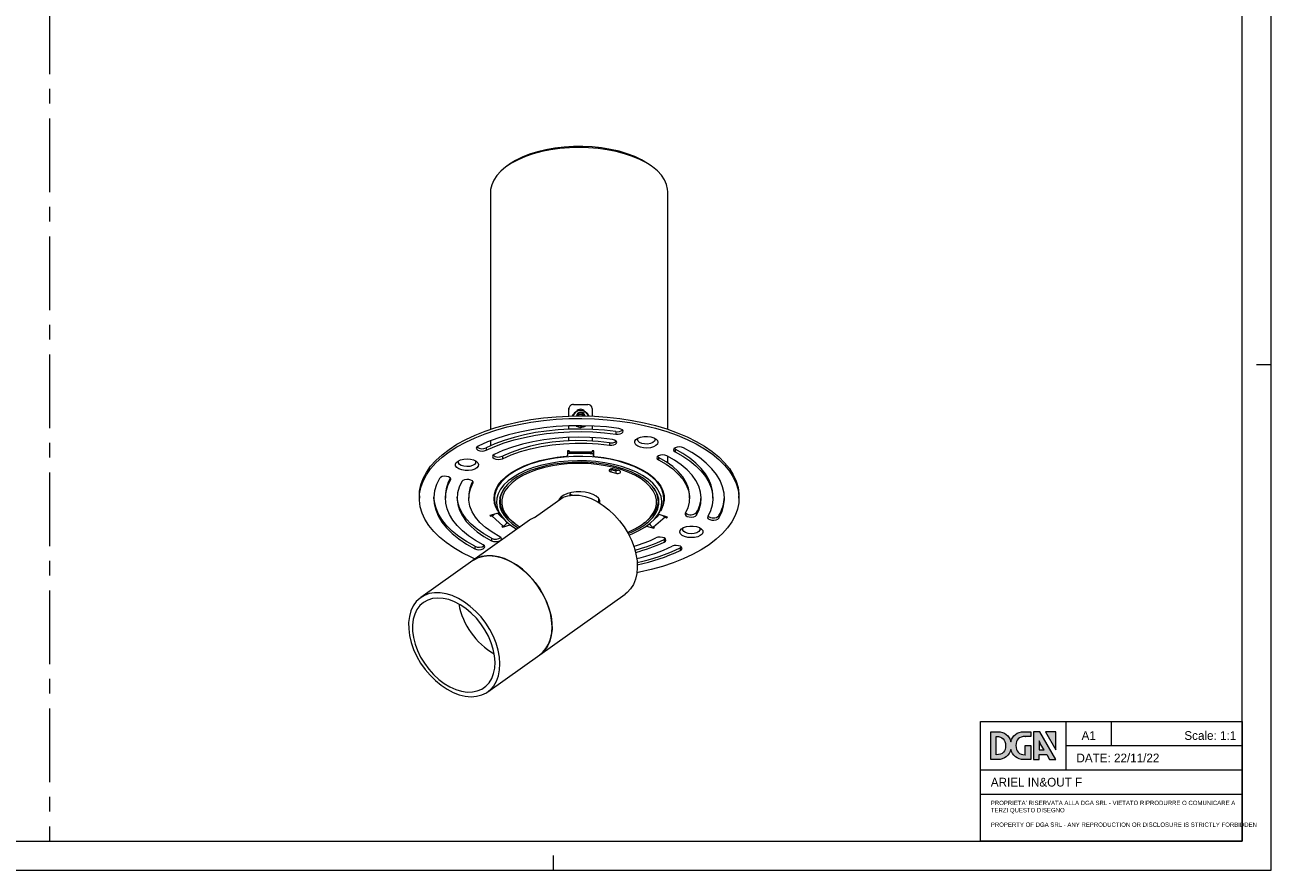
# Model space of a CAD drawing. Header units: millimetres. Extents: x 0 to 841, y 0 to 594.
# Tile 2 of 3: x 412 to 841, y 0 to 291. Entities that reach past the tile are written whole.
import ezdxf

# ---------------------------------------------------------------- set-up
doc = ezdxf.new("R2010")
doc.units = ezdxf.units.MM
doc.header["$LTSCALE"] = 2
doc.linetypes.add('CENTERX2', pattern=[20.32, 12.7, -2.54, 2.54, -2.54])
for name, color, linetype, lineweight in [('DGA-lighting', 7, 'Continuous', 0), ('DGA-quote', 251, 'Continuous', 0), ('DGA-txt', 7, 'Continuous', 0)]:
    doc.layers.add(name, color=color, linetype=linetype, lineweight=lineweight)

# ---------------------------------------------------------------- blocks, each defined once
blk = doc.blocks.new('LOGO DGA2')
at = {"layer": 'DGA-txt'}
h = blk.add_hatch(color=256, dxfattribs=at)
h.dxf.hatch_style = 1
edge = h.paths.add_edge_path()
edge.add_spline(control_points=[(480.9, 61.9), (480.9, 61.9), (480.9, 81.7), (480.9, 81.7), (480.9, 81.7), (483.9, 81.7), (486.8, 81.7)], knot_values=[2.5, 2.5, 2.5, 2.5, 3.5, 3.5, 3.5, 4, 4, 4, 4], degree=3, periodic=0)
edge.add_spline(control_points=[(486.8, 81.7), (489.8, 81.7), (492.7, 81.7), (492.7, 81.7), (492.7, 81.7), (492.7, 74.2), (492.7, 66.7)], knot_values=[1.5, 1.5, 1.5, 1.5, 2, 2, 2, 2.5, 2.5, 2.5, 2.5], degree=3, periodic=0)
edge.add_spline(control_points=[(492.7, 66.7), (492.7, 59.2), (492.7, 51.7), (492.7, 51.7), (492.7, 51.7), (489, 51.7), (485.3, 51.7)], knot_values=[0.5, 0.5, 0.5, 0.5, 1, 1, 1, 1.5, 1.5, 1.5, 1.5], degree=3, periodic=0)
edge.add_spline(control_points=[(485.3, 51.7), (481.6, 51.7), (478, 51.7), (478, 51.7)], knot_values=[0, 0, 0, 0, 0.5, 0.5, 0.5, 0.5], degree=3, periodic=0)
edge.add_spline(control_points=[(478, 51.7), (463.6, 51.7), (452.9, 60.8), (449.7, 73.5)], knot_values=[19, 19, 19, 19, 20, 20, 20, 20], degree=3, periodic=0)
edge.add_spline(control_points=[(449.7, 73.5), (446.5, 60.8), (435.8, 51.7), (421.5, 51.7)], knot_values=[18, 18, 18, 18, 19, 19, 19, 19], degree=3, periodic=0)
edge.add_spline(control_points=[(421.5, 51.7), (421.5, 51.7), (406.7, 51.7), (406.7, 51.7), (406.7, 51.7), (406.7, 66.7), (406.7, 81.7)], knot_values=[16.5, 16.5, 16.5, 16.5, 17.5, 17.5, 17.5, 18, 18, 18, 18], degree=3, periodic=0)
edge.add_spline(control_points=[(406.7, 81.7), (406.7, 96.7), (406.7, 111.7), (406.7, 111.7), (406.7, 111.7), (410.4, 111.7), (414.1, 111.7)], knot_values=[15.5, 15.5, 15.5, 15.5, 16, 16, 16, 16.5, 16.5, 16.5, 16.5], degree=3, periodic=0)
edge.add_spline(control_points=[(414.1, 111.7), (417.8, 111.7), (421.5, 111.7), (421.5, 111.7), (436, 111.7), (446.5, 102.8), (449.7, 90)], knot_values=[14, 14, 14, 14, 14.5, 14.5, 14.5, 15.5, 15.5, 15.5, 15.5], degree=3, periodic=0)
edge.add_spline(control_points=[(449.7, 90), (452.9, 102.8), (463.4, 111.7), (477.9, 111.7)], knot_values=[13, 13, 13, 13, 14, 14, 14, 14], degree=3, periodic=0)
edge.add_spline(control_points=[(477.9, 111.7), (477.9, 111.7), (492.7, 111.7), (492.7, 111.7), (492.7, 111.7), (492.7, 109.2), (492.7, 106.6)], knot_values=[11.5, 11.5, 11.5, 11.5, 12.5, 12.5, 12.5, 13, 13, 13, 13], degree=3, periodic=0)
edge.add_spline(control_points=[(492.7, 106.6), (492.7, 104.1), (492.7, 101.6), (492.7, 101.6), (492.7, 101.6), (489.8, 101.6), (486.8, 101.6)], knot_values=[10.5, 10.5, 10.5, 10.5, 11, 11, 11, 11.5, 11.5, 11.5, 11.5], degree=3, periodic=0)
edge.add_spline(control_points=[(486.8, 101.6), (483.9, 101.6), (480.9, 101.5), (480.9, 101.5), (480.9, 101.5), (480.9, 101.5), (480.9, 101.5)], knot_values=[9.99999, 9.99999, 9.99999, 9.99999, 10.49999, 10.49999, 10.49999, 10.5, 10.5, 10.5, 10.5], degree=3, periodic=0)
edge.add_spline(control_points=[(480.9, 101.5), (480.9, 101.5), (481, 101.5), (481, 101.5)], knot_values=[9.00001, 9.00001, 9.00001, 9.00001, 9.99999, 9.99999, 9.99999, 9.99999], degree=3, periodic=0)
edge.add_spline(control_points=[(481, 101.5), (467.6, 101.5), (460.9, 94.8), (460.9, 81.7)], knot_values=[8, 8, 8, 8, 9, 9, 9, 9], degree=3, periodic=0)
edge.add_spline(control_points=[(460.9, 81.7), (460.9, 69.9), (466.5, 62), (480.9, 61.9)], knot_values=[7, 7, 7, 7, 8, 8, 8, 8], degree=3, periodic=0)
edge = h.paths.add_edge_path(flags=16)
edge.add_spline(control_points=[(418.5, 101.5), (431.8, 101.5), (438.5, 94.8), (438.5, 81.7)], knot_values=[8, 8, 8, 8, 9, 9, 9, 9], degree=3, periodic=0)
edge.add_spline(control_points=[(438.5, 81.7), (438.5, 69.9), (432.9, 62), (418.5, 61.9)], knot_values=[0, 0, 0, 0, 1, 1, 1, 1], degree=3, periodic=0)
edge.add_spline(control_points=[(418.5, 61.9), (418.5, 61.9), (418.5, 101.5), (418.5, 101.5)], knot_values=[4, 4, 4, 4, 5, 5, 5, 5], degree=3, periodic=0)
h = blk.add_hatch(color=256, dxfattribs=at)
h.dxf.hatch_style = 1
h.paths.add_polyline_path([(512.1, 111.7), (510.5, 111.7), (504, 111.7), (498.7, 111.7), (498.7, 51.7), (510.5, 51.7), (510.5, 62.6), (526.9, 62.6), (533.1, 51.7), (546.7, 51.7)])
edge = h.paths.add_edge_path(flags=16)
edge.add_spline(control_points=[(515.8, 72.5), (513.2, 72.5), (510.5, 72.5), (510.5, 72.5), (510.5, 72.5), (510.5, 91.8), (510.5, 91.8)], knot_values=[0.5, 0.5, 0.5, 0.5, 1, 1, 1, 2, 2, 2, 2], degree=3, periodic=0)
edge.add_spline(control_points=[(510.5, 91.8), (512.4, 87.6), (513.9, 85.1), (513.9, 85.1), (513.9, 85.1), (521.2, 72.5), (521.2, 72.5), (521.2, 72.5), (518.5, 72.5), (515.8, 72.5)], knot_values=[2, 2, 2, 2, 3, 3, 3, 4, 4, 4, 4.5, 4.5, 4.5, 4.5], degree=3, periodic=0)
h = blk.add_hatch(color=256, dxfattribs=at)
h.dxf.hatch_style = 1
h.paths.add_polyline_path([(546.7, 111.7), (524.1, 111.7), (546.7, 72.5)])
at = {"layer": 'DGA-txt', "lineweight": 0}
for points in [[(546.7, 51.7), (512.1, 111.7), (510.5, 111.7), (504, 111.7), (498.7, 111.7), (498.7, 51.7), (510.5, 51.7), (510.5, 62.6), (526.9, 62.6), (533.1, 51.7), (546.7, 51.7)], [(524.1, 111.7), (546.7, 72.5), (546.7, 111.7), (524.1, 111.7)]]:
    blk.add_lwpolyline(points, dxfattribs=at)
for points, knots in [([(478, 51.7), (478, 51.7), (492.7, 51.7), (492.7, 51.7), (492.7, 51.7), (492.7, 81.7), (492.7, 81.7), (492.7, 81.7), (480.9, 81.7), (480.9, 81.7), (480.9, 81.7), (480.9, 61.9), (480.9, 61.9), (480.9, 61.9), (481, 61.9), (481, 61.9), (481, 61.9), (480.9, 61.9), (480.9, 61.9), (480.9, 61.9), (480.9, 61.9), (480.9, 61.9), (466.5, 62), (460.9, 69.9), (460.9, 81.7), (460.9, 94.8), (467.6, 101.5), (481, 101.5), (481, 101.5), (480.9, 101.5), (480.9, 101.5), (480.9, 101.5), (492.7, 101.6), (492.7, 101.6), (492.7, 101.6), (492.7, 111.7), (492.7, 111.7), (492.7, 111.7), (477.9, 111.7), (477.9, 111.7), (463.4, 111.7), (452.9, 102.8), (449.7, 90), (446.5, 102.8), (436, 111.7), (421.5, 111.7), (421.5, 111.7), (406.7, 111.7), (406.7, 111.7), (406.7, 111.7), (406.7, 51.7), (406.7, 51.7), (406.7, 51.7), (421.5, 51.7), (421.5, 51.7), (435.8, 51.7), (446.5, 60.8), (449.7, 73.5), (452.9, 60.8), (463.6, 51.7), (478, 51.7)], [0, 0, 0, 0, 1, 1, 1, 2, 2, 2, 3, 3, 3, 4, 4, 4, 5, 5, 5, 6, 6, 6, 7, 7, 7, 8, 8, 8, 9, 9, 9, 10, 10, 10, 11, 11, 11, 12, 12, 12, 13, 13, 13, 14, 14, 14, 15, 15, 15, 16, 16, 16, 17, 17, 17, 18, 18, 18, 19, 19, 19, 20, 20, 20, 20]), ([(521.2, 72.5), (521.2, 72.5), (510.5, 72.5), (510.5, 72.5), (510.5, 72.5), (510.5, 91.8), (510.5, 91.8), (512.4, 87.6), (513.9, 85.1), (513.9, 85.1), (513.9, 85.1), (521.2, 72.5), (521.2, 72.5)], [0, 0, 0, 0, 1, 1, 1, 2, 2, 2, 3, 3, 3, 4, 4, 4, 4])]:
    blk.add_open_spline(points, degree=3, knots=knots, dxfattribs=at)
for points in [[(418.5, 61.9), (418.5, 61.9), (418.5, 101.5), (418.5, 101.5)], [(418.5, 101.5), (431.8, 101.5), (438.5, 94.8), (438.5, 81.7)], [(438.5, 81.7), (438.5, 69.9), (432.9, 62), (418.5, 61.9)]]:
    blk.add_open_spline(points, degree=3, dxfattribs=at)

msp = doc.modelspace()

# ---------------------------------------------------------------- linework, layer by layer
at = {"layer": 'DGA-lighting', "linetype": 'Continuous'}
for p, q in [((578.76, 242.99), (577.95, 242.41)), ((627.75, 242.41), (626.93, 242.99)), ((572.35, 233.61), (572.35, 151.79)), ((633.35, 151.79), (633.35, 233.61)), ((599.35, 159.1), (599.33, 158.6)), ((599.35, 159.06), (599.33, 158.56)), ((599.35, 156.35), (599.35, 159.06)), ((600.85, 160.35), (605.85, 160.31)), ((607.35, 159), (607.35, 156.31)), ((599.33, 158.56), (599.33, 158.6)), ((599.33, 156.35), (599.33, 158.56)), ((600.85, 156.85), (600.75, 156.93)), ((601.28, 157.45), (601.24, 157.49)), ((602.75, 157.34), (602.12, 156.4)), ((602.73, 156.74), (602.51, 156.4)), ((602.73, 156.74), (602.75, 157.34)), ((604, 156.73), (602.73, 156.74)), ((604.02, 157.33), (602.75, 157.34)), ((604, 156.73), (604.02, 157.33)), ((604.23, 156.4), (604, 156.73)), ((604.65, 156.39), (604.02, 157.33)), ((604.49, 157.58), (604.84, 157.88)), ((604.84, 157.88), (604.84, 157.73)), ((605.45, 157.42), (605.49, 157.45)), ((599.33, 151.84), (599.33, 152.98)), ((599.35, 151.84), (599.35, 152.98)), ((601.87, 152.88), (601.87, 153.03)), ((603.36, 153.03), (603.24, 153.04)), ((603.36, 153.04), (603.36, 153.03)), ((604.15, 152.62), (604.15, 152.77)), ((604.15, 152.77), (604.15, 152.62)), ((604.16, 153.03), (604.16, 152.97)), ((604.16, 153.03), (604.16, 152.97)), ((607.35, 152.94), (607.35, 151.79)), ((615.45, 151.02), (615.45, 150.16)), ((572.35, 147.85), (572.35, 146.12)), ((599.33, 147.82), (599.33, 148.96)), ((599.35, 147.82), (599.35, 148.96)), ((607.35, 148.92), (607.35, 147.77)), ((613.26, 147.18), (613.26, 146.31)), ((570.84, 145.42), (570.84, 144.56)), ((576.41, 142.55), (576.41, 141.68)), ((598.86, 144.41), (598.81, 142.76)), ((599.34, 144.05), (598.85, 144.02)), ((599.36, 144.41), (598.86, 144.41)), ((599.34, 143.95), (607.34, 143.89)), ((599.36, 144.16), (599.36, 144.41)), ((599.36, 144.41), (599.36, 144.16)), ((599.36, 144.16), (607.36, 144.09)), ((607.82, 143.95), (607.35, 143.99)), ((607.86, 144.34), (607.36, 144.34)), ((607.36, 144.34), (607.36, 144.09)), ((607.81, 142.69), (607.86, 144.34)), ((607.84, 144.34), (607.81, 143.56)), ((607.81, 143.56), (607.81, 142.69)), ((630.14, 142.13), (629.77, 142.39)), ((630.14, 142.13), (630.14, 141.26)), ((633.35, 140.24), (633.35, 142.48)), ((635.88, 144.91), (635.52, 145.17)), ((635.88, 144.91), (635.88, 144.04)), ((613.71, 138.08), (613.71, 137.14)), ((616.54, 137.6), (614.81, 138.1)), ((615.44, 137.58), (615.44, 136.64)), ((558.61, 134.89), (558.61, 134.34)), ((566.3, 133.79), (566.3, 133.24)), ((613.71, 137.14), (615.44, 136.64)), ((547.85, 128.9), (547.85, 128.04)), ((556.85, 128.9), (556.85, 128.04)), ((564.85, 128.9), (564.85, 128.04)), ((573.66, 129.32), (573.65, 128.9)), ((573.65, 128.9), (573.65, 127.86)), ((599.76, 129.39), (599.84, 129.91)), ((599.76, 129.07), (599.76, 129.39)), ((600.6, 129.15), (599.76, 129.39)), ((632.05, 128.9), (632.04, 129.32)), ((632.05, 127.86), (632.05, 128.9)), ((640.85, 128.04), (640.85, 128.9)), ((648.85, 128.04), (648.85, 128.9)), ((657.85, 128.04), (657.85, 128.9)), ((573.65, 127.68), (573.56, 128.47)), ((575.7, 127.6), (575.7, 127.17)), ((587.43, 121.4), (597.29, 128.41)), ((596.1, 127.92), (596.1, 127.56)), ((609.58, 127.86), (609.59, 126.55)), ((609.6, 126.61), (609.6, 127.92)), ((630.13, 128.25), (630, 127.74)), ((630, 127.17), (630, 127.6)), ((585.74, 120.46), (566.27, 106.61)), ((574.99, 122.86), (572.11, 122.06)), ((572.11, 122.06), (572.35, 121.84)), ((572.35, 122.13), (572.35, 121.84)), ((572.35, 121.84), (572.79, 121.96)), ((572.79, 122.25), (572.79, 121.96)), ((576.68, 118.47), (572.79, 121.96)), ((575.25, 123.08), (575.25, 123.1)), ((575.32, 123), (576.02, 122)), ((632.51, 121.49), (628.4, 118.06)), ((629.67, 122), (630.38, 123)), ((633.2, 121.58), (630.37, 122.42)), ((632.51, 121.78), (632.51, 121.49)), ((632.51, 121.49), (632.94, 121.36)), ((632.94, 121.65), (632.94, 121.36)), ((632.94, 121.36), (633.2, 121.58)), ((643.24, 123.15), (643.24, 122.28)), ((650.93, 122.05), (650.93, 121.19)), ((576.68, 118.47), (576.24, 118.35)), ((576.24, 118.35), (576.48, 118.13)), ((576.48, 118.13), (579.15, 118.87)), ((576.48, 118.41), (576.48, 118.13)), ((578.34, 119.51), (577.77, 119.35)), ((580.68, 119.33), (581.09, 119.05)), ((624.61, 119.05), (625.02, 119.33)), ((626.01, 118.48), (628.57, 117.72)), ((627.33, 118.95), (626.85, 119.1)), ((628.83, 117.93), (628.4, 118.06)), ((628.57, 118.01), (628.57, 117.72)), ((628.57, 117.72), (628.83, 117.93)), ((572.68, 114.29), (572.68, 113.42)), ((632.49, 114.11), (632.07, 113.82)), ((632.07, 113.82), (632.07, 112.96)), ((566.94, 111.51), (566.94, 110.64)), ((638.05, 111.23), (637.64, 110.95)), ((637.64, 110.95), (637.64, 110.08)), ((566.27, 106.61), (548.32, 93.84)), ((589.34, 74.17), (618.67, 95.04)), ((571.39, 61.41), (589.34, 74.17))]:
    msp.add_line(p, q, dxfattribs=at)
at = {"layer": 'DGA-lighting', "linetype": 'Continuous', "flags": 128}
for points in [[(633.35, 233.61), (633.3, 234.47), (632.94, 236.11), (632.22, 237.72), (631.16, 239.28), (629.76, 240.78), (628.05, 242.19), (626.05, 243.51), (623.77, 244.7), (621.25, 245.77), (618.51, 246.69), (615.59, 247.46), (612.52, 248.07), (609.34, 248.51), (606.08, 248.77), (602.78, 248.86), (599.48, 248.76), (596.22, 248.49), (593.04, 248.05), (589.98, 247.43), (587.06, 246.66), (584.34, 245.73), (581.82, 244.65), (579.56, 243.45), (577.56, 242.14), (575.87, 240.72), (574.49, 239.22), (573.44, 237.65), (572.74, 236.04), (572.39, 234.4), (572.35, 233.61)], [(626.93, 242.99), (626.41, 243.35), (624.32, 244.59), (621.96, 245.71), (619.37, 246.69), (616.58, 247.53), (613.63, 248.2), (610.54, 248.71), (607.36, 249.05), (604.13, 249.21), (600.88, 249.19), (597.65, 248.99), (594.49, 248.62), (591.43, 248.07), (588.5, 247.36), (585.75, 246.49), (583.21, 245.48), (580.91, 244.33), (578.87, 243.07), (578.76, 242.99)], [(555.66, 143.03), (558.08, 144.88), (560.8, 146.63), (563.79, 148.26), (567.03, 149.77), (570.51, 151.15), (574.19, 152.38), (578.06, 153.45), (582.09, 154.37), (586.26, 155.12), (590.53, 155.71), (594.88, 156.11), (599.29, 156.35), (603.72, 156.4), (608.14, 156.28), (612.53, 155.97), (616.85, 155.5), (621.09, 154.85), (625.2, 154.03), (629.17, 153.05), (632.97, 151.91), (636.58, 150.62), (639.97, 149.2), (643.11, 147.64), (646, 145.96), (648.6, 144.17), (650.91, 142.28), (652.9, 140.3), (654.58, 138.25), (655.91, 136.14), (656.9, 133.98), (657.55, 131.79), (657.83, 129.58), (657.85, 128.9)], [(555.66, 142.16), (558.08, 144.01), (560.8, 145.76), (563.79, 147.4), (567.03, 148.91), (570.51, 150.28), (574.19, 151.51), (578.06, 152.59), (582.09, 153.5), (586.26, 154.26), (590.53, 154.84), (594.88, 155.25), (599.29, 155.48), (603.72, 155.53), (608.14, 155.41), (612.53, 155.11), (616.85, 154.63), (621.09, 153.98), (625.2, 153.16), (629.17, 152.18), (632.97, 151.05), (636.58, 149.76), (639.97, 148.33), (643.11, 146.77), (646, 145.09), (648.6, 143.3), (650.91, 141.41), (652.9, 139.43), (654.58, 137.38), (655.91, 135.27), (656.9, 133.11), (657.55, 130.92), (657.83, 128.71), (657.76, 126.5), (657.34, 124.29), (656.56, 122.11), (655.43, 119.97), (653.96, 117.88), (652.16, 115.86), (650.04, 113.91), (647.61, 112.06), (644.9, 110.31), (641.91, 108.68), (638.67, 107.17), (635.19, 105.8), (631.51, 104.57), (627.64, 103.49), (623.61, 102.57), (622.73, 102.4)], [(616.55, 152.08), (612.31, 152.59), (607.99, 152.91), (603.64, 153.03), (599.28, 152.97), (594.94, 152.72), (590.67, 152.29), (586.49, 151.66), (582.44, 150.86), (578.53, 149.88), (574.82, 148.74), (571.32, 147.44), (568.06, 145.99)], [(615.45, 151.02), (611.55, 151.49), (607.58, 151.78), (603.57, 151.9), (599.56, 151.85), (595.58, 151.61), (591.65, 151.21), (587.8, 150.64), (584.07, 149.9), (580.48, 149), (577.06, 147.95), (573.84, 146.75), (570.84, 145.42)], [(570.84, 144.56), (573.84, 145.89), (577.06, 147.08), (580.48, 148.14), (584.07, 149.03), (587.8, 149.77), (591.65, 150.35), (595.58, 150.75), (599.56, 150.98), (603.57, 151.03), (607.58, 150.92), (611.55, 150.62), (615.45, 150.16)], [(615.45, 150.16), (616.23, 150.13), (616.97, 150.25), (617.57, 150.5), (617.93, 150.85), (617.99, 151.23), (617.75, 151.61), (617.24, 151.9), (616.55, 152.08)], [(568.06, 145.99), (567.61, 145.67), (567.45, 145.29), (567.59, 144.91), (568.01, 144.58), (568.65, 144.36), (569.42, 144.27), (570.18, 144.34), (570.84, 144.56)], [(614.36, 148.23), (610.47, 148.69), (606.51, 148.96), (602.51, 149.04), (598.52, 148.93), (594.57, 148.63), (590.69, 148.14), (586.93, 147.47), (583.3, 146.63), (579.86, 145.61), (576.62, 144.44), (573.62, 143.12)], [(613.26, 147.18), (609.38, 147.62), (605.44, 147.86), (601.46, 147.89), (597.5, 147.71), (593.59, 147.33), (589.79, 146.75), (586.13, 145.97), (582.66, 145), (579.4, 143.86), (576.41, 142.55)], [(576.41, 141.68), (579.4, 142.99), (582.66, 144.13), (586.13, 145.1), (589.79, 145.88), (593.59, 146.47), (597.5, 146.85), (601.46, 147.03), (605.44, 146.99), (609.38, 146.75), (613.26, 146.31)], [(613.26, 146.31), (614.04, 146.28), (614.78, 146.4), (615.38, 146.65), (615.73, 147), (615.8, 147.39), (615.56, 147.76), (615.05, 148.06), (614.36, 148.23)], [(623.91, 145.63), (622.99, 146.01), (622.33, 146.5), (622, 147.08), (622.02, 147.67), (622.38, 148.24), (623.07, 148.73), (624.02, 149.09), (625.13, 149.3), (626.32, 149.34), (627.48, 149.19), (628.5, 148.89), (629.3, 148.44), (629.8, 147.9), (629.96, 147.31), (629.76, 146.72), (629.23, 146.19), (628.4, 145.76), (627.36, 145.47), (626.2, 145.35), (625.01, 145.4), (623.91, 145.63)], [(624.42, 146.92), (623.63, 147.26), (623.13, 147.72), (622.96, 148.23), (623.16, 148.74), (623.2, 148.8)], [(628.73, 148.79), (628.8, 148.7), (628.96, 148.19), (628.76, 147.67), (628.23, 147.23), (627.42, 146.9), (626.43, 146.73), (625.39, 146.74), (624.42, 146.92)], [(547.85, 128.9), (547.93, 130.44), (548.36, 132.65), (549.14, 134.83), (550.27, 136.97), (551.74, 139.06), (553.54, 141.08), (555.66, 143.03)], [(567.11, 107.13), (565.73, 107.74), (562.59, 109.3), (559.7, 110.98), (557.1, 112.78), (554.79, 114.67), (552.79, 116.64), (551.12, 118.69), (549.78, 120.8), (548.79, 122.96), (548.15, 125.15), (547.86, 127.36), (547.93, 129.58), (548.36, 131.78), (549.14, 133.96), (550.27, 136.1), (551.74, 138.19), (553.54, 140.22), (555.66, 142.16)], [(567.67, 138.57), (566.91, 138.11), (565.92, 137.78), (564.77, 137.61), (563.58, 137.62), (562.44, 137.81), (561.47, 138.15), (560.74, 138.62), (560.32, 139.18), (560.25, 139.77), (560.54, 140.35), (561.15, 140.87), (562.04, 141.26), (563.12, 141.51), (564.3, 141.59), (565.48, 141.5), (566.54, 141.23), (567.4, 140.82), (567.98, 140.3), (568.23, 139.71), (568.12, 139.12), (567.67, 138.57)], [(573.62, 143.12), (573.18, 142.8), (573.01, 142.42), (573.15, 142.03), (573.58, 141.71), (574.22, 141.48), (574.98, 141.4), (575.75, 141.47), (576.41, 141.68)], [(574.84, 123.73), (574.32, 124.71), (573.76, 126.29), (573.55, 127.89), (573.69, 129.5), (574.19, 131.09), (575.03, 132.64), (576.21, 134.14), (577.71, 135.56), (579.51, 136.89), (581.59, 138.12), (583.93, 139.22), (586.5, 140.19), (589.26, 141.02), (592.19, 141.68), (595.24, 142.19), (598.39, 142.52)], [(630.38, 123), (631.24, 124.45), (631.82, 126.03), (632.04, 127.63), (631.92, 129.24), (631.44, 130.83), (630.61, 132.39), (629.45, 133.89), (627.96, 135.31), (626.17, 136.65), (624.1, 137.88), (621.76, 138.99), (619.2, 139.96), (616.44, 140.79), (613.52, 141.46), (610.46, 141.96), (607.31, 142.29), (604.11, 142.45), (600.9, 142.43), (597.7, 142.24), (594.57, 141.87), (591.54, 141.33), (588.65, 140.62), (585.93, 139.76), (583.41, 138.76), (581.13, 137.63), (579.12, 136.37), (577.39, 135.02), (575.97, 133.57), (574.88, 132.06), (574.13, 130.49), (573.72, 128.9), (573.67, 127.29), (573.97, 125.69), (574.63, 124.11), (575.32, 123)], [(598.39, 142.52), (598.47, 142.53), (598.55, 142.55), (598.63, 142.57), (598.69, 142.6), (598.74, 142.64), (598.78, 142.67), (598.8, 142.72), (598.81, 142.76)], [(599.33, 144.41), (599.33, 144.26), (599.34, 144.11), (599.34, 144.01), (599.34, 143.96), (599.35, 143.97), (599.35, 144.03), (599.36, 144.16)], [(607.81, 142.69), (607.82, 142.65), (607.84, 142.6), (607.87, 142.56), (607.92, 142.53), (607.99, 142.5), (608.06, 142.47), (608.14, 142.45), (608.22, 142.44)], [(608.22, 142.44), (611.34, 142.06), (614.37, 141.51), (617.25, 140.8), (619.96, 139.93), (622.46, 138.92), (624.73, 137.78), (626.73, 136.52), (628.45, 135.16), (629.86, 133.72), (630.94, 132.2), (631.68, 130.64), (632.08, 129.04), (632.12, 127.43), (631.81, 125.83), (631.16, 124.26), (630.85, 123.73)], [(633.01, 142.65), (632.37, 142.87), (631.61, 142.95), (630.84, 142.88), (630.18, 142.67), (629.74, 142.35), (629.58, 141.97), (629.72, 141.59), (630.14, 141.26)], [(640.85, 128.9), (640.82, 129.6), (640.47, 131.58), (639.7, 133.53), (638.53, 135.43), (636.97, 137.26), (635.04, 139), (632.75, 140.63), (630.14, 142.13)], [(643.24, 122.28), (644.15, 124.23), (644.69, 126.21), (644.85, 128.21), (644.62, 130.2), (644.02, 132.18), (643.05, 134.12), (641.71, 136), (640.02, 137.81), (638, 139.53), (635.65, 141.15), (633.01, 142.65)], [(638.76, 145.43), (638.12, 145.66), (637.35, 145.74), (636.58, 145.67), (635.93, 145.46), (635.49, 145.14), (635.32, 144.75), (635.46, 144.37), (635.88, 144.04)], [(648.85, 128.9), (648.73, 130.55), (648.27, 132.54), (647.46, 134.51), (646.32, 136.43), (644.84, 138.29), (643.04, 140.09), (640.94, 141.8), (638.55, 143.41), (635.88, 144.91)], [(635.88, 144.04), (638.55, 142.54), (640.94, 140.93), (643.04, 139.22), (644.84, 137.43), (646.32, 135.56), (647.46, 133.64), (648.27, 131.67), (648.73, 129.68), (648.84, 127.67), (648.6, 125.67), (648.02, 123.69), (647.09, 121.74)], [(650.93, 121.19), (651.95, 123.31), (652.58, 125.47), (652.84, 127.64), (652.72, 129.82), (652.22, 131.99), (651.34, 134.13), (650.1, 136.22), (648.49, 138.24), (646.54, 140.19), (644.25, 142.05), (641.65, 143.8), (638.76, 145.43)], [(566.81, 139.69), (566.13, 139.3), (565.22, 139.04), (564.19, 138.96), (563.17, 139.06), (562.27, 139.33), (561.62, 139.73), (561.27, 140.22), (561.29, 140.74), (561.47, 141.04)], [(567.01, 141.04), (567.2, 140.7), (567.18, 140.18), (566.81, 139.69)], [(619.97, 115.38), (621.06, 115.81), (623.4, 116.9), (625.47, 118.11), (627.26, 119.43), (628.74, 120.85), (629.9, 122.33), (630.72, 123.87), (631.18, 125.45), (631.29, 127.05), (631.04, 128.64), (630.44, 130.2), (629.49, 131.73), (628.21, 133.19), (626.6, 134.57), (624.7, 135.85), (622.53, 137.01), (620.1, 138.05), (617.46, 138.94), (614.64, 139.69), (611.66, 140.26), (608.58, 140.67), (605.42, 140.91), (602.23, 140.96), (599.05, 140.84), (595.92, 140.54), (592.87, 140.06), (589.95, 139.42), (587.19, 138.62), (584.63, 137.67), (582.3, 136.58), (580.23, 135.37), (578.44, 134.04), (576.95, 132.63), (575.8, 131.15), (574.98, 129.6), (574.51, 128.03), (574.4, 126.43), (574.65, 124.84), (575.25, 123.27), (576.2, 121.75), (577.49, 120.29), (579.09, 118.91), (580.99, 117.63), (581.42, 117.38)], [(619.69, 115.9), (620.89, 116.4), (623.13, 117.49), (625.11, 118.71), (626.79, 120.03), (628.17, 121.44), (629.21, 122.91), (629.91, 124.44), (630.26, 126), (630.25, 127.57), (629.88, 129.12), (629.16, 130.65), (628.1, 132.12), (626.71, 133.53), (625, 134.84), (623.01, 136.05), (620.76, 137.14), (618.27, 138.09), (615.58, 138.9), (612.72, 139.54), (609.74, 140.02), (606.67, 140.33), (603.54, 140.46), (600.41, 140.41), (597.31, 140.18), (594.28, 139.78), (591.36, 139.2), (588.6, 138.47), (586.02, 137.58), (583.65, 136.55), (581.54, 135.39), (579.71, 134.12), (578.18, 132.75), (576.96, 131.31), (576.09, 129.8), (575.57, 128.26), (575.4, 126.69), (575.59, 125.13), (576.13, 123.59), (577.02, 122.08), (578.25, 120.64), (579.8, 119.28), (581.65, 118.02), (582.01, 117.8)], [(619.46, 116.32), (619.98, 116.53), (622.23, 117.59), (624.22, 118.78), (625.93, 120.08), (627.32, 121.46), (628.38, 122.92), (629.09, 124.42), (629.45, 125.96), (629.45, 127.51), (629.09, 129.05), (628.38, 130.56), (627.32, 132.02), (625.93, 133.4), (624.22, 134.7), (622.23, 135.88), (619.98, 136.95), (617.49, 137.87), (614.81, 138.65), (611.96, 139.26), (608.99, 139.7), (605.94, 139.97), (602.85, 140.06), (599.75, 139.97), (596.7, 139.7), (593.73, 139.26), (590.89, 138.65), (588.2, 137.87), (585.72, 136.95), (583.46, 135.88), (581.47, 134.7), (579.77, 133.4), (579.77, 133.4)], [(614.81, 138.1), (614.4, 138.16), (613.97, 138.15), (613.59, 138.06), (613.3, 137.89), (613.17, 137.69), (613.19, 137.48), (613.38, 137.28), (613.71, 137.14)], [(615.44, 136.64), (615.85, 136.57), (616.27, 136.59), (616.66, 136.68), (616.94, 136.84), (617.08, 137.05), (617.05, 137.26), (616.86, 137.45), (616.54, 137.6)], [(630.14, 141.26), (632.75, 139.76), (635.04, 138.13), (636.97, 136.4), (638.53, 134.57), (639.7, 132.67), (640.47, 130.71), (640.82, 128.73), (640.76, 126.74), (640.28, 124.77), (639.39, 122.83)], [(554.76, 134.89), (553.75, 132.77), (553.11, 130.61), (552.85, 128.43), (552.98, 126.25), (553.48, 124.09), (554.35, 121.95), (555.6, 119.86), (557.21, 117.83), (559.16, 115.88), (561.44, 114.02), (564.04, 112.27), (566.94, 110.64)], [(558.61, 134.34), (558.67, 134.73), (558.43, 135.1), (557.93, 135.4), (557.23, 135.58), (556.46, 135.61), (555.71, 135.49), (555.12, 135.24), (554.76, 134.89)], [(569.81, 112.03), (567.15, 113.53), (564.76, 115.14), (562.65, 116.85), (560.86, 118.65), (559.38, 120.51), (558.23, 122.44), (557.43, 124.4), (556.97, 126.4), (556.85, 128.4), (557.09, 130.4), (557.68, 132.39), (558.61, 134.34)], [(562.46, 133.79), (561.54, 131.85), (561.01, 129.87), (560.85, 127.87), (561.07, 125.87), (561.67, 123.9), (562.65, 121.96), (563.98, 120.08), (565.67, 118.27), (567.7, 116.54), (570.04, 114.92), (572.68, 113.42)], [(566.3, 133.24), (566.37, 133.63), (566.13, 134), (565.62, 134.3), (564.93, 134.48), (564.15, 134.51), (563.41, 134.39), (562.81, 134.14), (562.46, 133.79)], [(575.56, 114.82), (572.94, 116.32), (570.66, 117.94), (568.72, 119.68), (567.16, 121.51), (565.99, 123.41), (565.23, 125.36), (564.87, 127.34), (564.94, 129.33), (565.41, 131.31), (566.3, 133.24)], [(579.77, 133.4), (578.38, 132.02), (577.32, 130.56), (576.6, 129.05), (576.24, 127.51), (576.24, 125.96), (576.6, 124.42), (577.32, 122.92), (578.38, 121.46), (579.77, 120.08), (581.47, 118.78), (582.49, 118.14)], [(580.68, 119.33), (579.08, 120.61), (577.74, 122.01), (576.73, 123.47), (576.05, 124.98), (575.73, 126.53), (575.76, 128.08), (576.14, 129.61), (576.87, 131.12), (577.24, 131.68)], [(609.96, 126.38), (609.98, 126.47), (609.92, 127.27), (609.5, 128.04), (608.76, 128.75), (607.71, 129.36), (606.42, 129.83), (604.96, 130.15), (603.38, 130.3), (601.78, 130.27), (600.24, 130.07), (598.82, 129.69), (597.61, 129.17), (596.66, 128.53), (596.02, 127.79), (595.8, 127.35)], [(597.29, 128.41), (599.01, 128.94), (600.87, 129.16), (602.84, 129.06), (604.89, 128.65), (606.98, 127.93), (609.07, 126.91), (611.13, 125.61), (613.12, 124.06), (615, 122.28), (616.74, 120.31), (618.31, 118.18), (619.68, 115.92), (620.83, 113.58), (621.74, 111.2), (622.39, 108.82), (622.76, 106.49), (622.86, 104.23), (622.69, 102.11), (622.23, 100.14), (621.51, 98.37), (620.53, 96.83), (619.32, 95.55), (618.67, 95.04)], [(628.45, 131.68), (628.51, 131.61), (629.35, 130.12), (629.85, 128.59), (630, 127.04), (629.79, 125.5), (629.23, 123.97), (628.33, 122.49), (627.1, 121.07), (625.55, 119.72), (625.02, 119.33)], [(630, 127.6), (629.97, 128.25), (629.71, 129.59)], [(566.94, 111.51), (564.04, 113.14), (561.44, 114.89), (559.16, 116.75), (557.21, 118.7), (555.6, 120.73), (554.35, 122.82), (553.48, 124.95), (552.98, 127.12), (552.86, 128.47)], [(572.68, 114.29), (570.04, 115.79), (567.7, 117.41), (565.67, 119.13), (563.98, 120.94), (562.65, 122.83), (561.67, 124.76), (561.07, 126.74), (560.86, 128.47)], [(575.7, 127.74), (575.59, 128.16), (575.57, 128.25)], [(632.14, 128.47), (632.12, 128.3), (632.05, 127.68)], [(574.87, 122.83), (575.93, 121.73), (576.96, 120.84)], [(574.99, 122.86), (575.06, 122.89), (575.12, 122.92), (575.18, 122.95), (575.21, 122.99), (575.24, 123.03), (575.25, 123.08), (575.24, 123.1)], [(628.74, 120.84), (629.83, 121.79), (630.44, 122.4)], [(639.39, 122.83), (639.33, 122.44), (639.57, 122.07), (640.07, 121.77), (640.77, 121.6), (641.55, 121.56), (642.29, 121.68), (642.88, 121.94), (643.24, 122.28)], [(647.09, 121.74), (647.02, 121.35), (647.26, 120.97), (647.77, 120.68), (648.46, 120.5), (649.24, 120.47), (649.98, 120.59), (650.58, 120.84), (650.93, 121.19)], [(638.03, 117.51), (638.79, 117.97), (639.78, 118.3), (640.93, 118.46), (642.12, 118.45), (643.25, 118.27), (644.23, 117.93), (644.95, 117.45), (645.37, 116.9), (645.44, 116.3), (645.16, 115.72), (644.55, 115.21), (643.66, 114.81), (642.58, 114.56), (641.4, 114.48), (640.22, 114.58), (639.15, 114.85), (638.29, 115.26), (637.71, 115.78), (637.47, 116.36), (637.57, 116.96), (638.03, 117.51)], [(644.23, 117.93), (644.42, 117.58), (644.41, 117.06), (644.03, 116.58), (643.35, 116.18), (642.44, 115.93), (641.41, 115.85), (640.39, 115.95), (639.5, 116.21), (638.84, 116.62), (638.5, 117.11), (638.51, 117.63), (638.69, 117.93)], [(566.94, 110.64), (567.58, 110.42), (568.34, 110.34), (569.11, 110.41), (569.77, 110.62), (570.21, 110.94), (570.38, 111.32), (570.24, 111.71), (569.81, 112.03)], [(572.68, 113.42), (573.33, 113.2), (574.09, 113.12), (574.86, 113.19), (575.51, 113.4), (575.96, 113.72), (576.12, 114.1), (575.98, 114.49), (575.56, 114.82)], [(632.07, 112.96), (632.52, 113.28), (632.68, 113.66), (632.54, 114.04), (632.12, 114.37), (631.48, 114.59), (630.71, 114.67), (629.95, 114.6), (629.29, 114.39)], [(637.64, 110.08), (638.08, 110.4), (638.25, 110.79), (638.11, 111.17), (637.69, 111.5), (637.04, 111.72), (636.28, 111.8), (635.51, 111.73), (634.86, 111.52)], [(566.27, 106.61), (566.67, 106.88), (568.25, 107.66), (570.01, 108.14), (571.9, 108.3), (573.89, 108.14), (575.96, 107.67), (578.06, 106.89), (580.15, 105.81), (582.21, 104.45), (584.18, 102.85), (586.04, 101.02), (587.75, 99.01)], [(589.34, 74.17), (590.24, 74.91), (591.42, 76.26), (592.34, 77.85), (593.01, 79.66), (593.41, 81.67), (593.53, 83.84), (593.37, 86.12), (592.93, 88.47), (592.23, 90.86), (591.26, 93.25), (590.05, 95.58), (588.63, 97.82), (587.01, 99.92), (585.23, 101.86), (583.31, 103.59), (581.3, 105.09), (579.23, 106.32), (577.12, 107.27), (575.04, 107.92), (573, 108.25), (571.04, 108.27), (569.21, 107.97), (567.53, 107.35), (566.27, 106.61)], [(587.75, 99.01), (589.29, 96.84), (590.62, 94.55), (591.72, 92.19), (592.57, 89.8), (593.16, 87.42), (593.48, 85.09), (593.52, 82.86), (593.27, 80.76), (592.75, 78.83), (591.96, 77.11), (590.92, 75.63), (589.65, 74.41), (589.34, 74.17)], [(565.66, 59.71), (567.55, 59.86), (569.31, 60.32), (570.91, 61.09), (572.3, 62.15), (573.47, 63.49), (574.4, 65.09), (575.07, 66.9), (575.47, 68.91), (575.59, 71.07), (575.43, 73.35), (574.99, 75.71), (574.28, 78.1), (573.32, 80.48), (572.11, 82.82), (570.69, 85.05), (569.07, 87.16), (567.29, 89.1), (565.37, 90.83), (563.36, 92.32), (561.28, 93.56), (559.18, 94.51), (557.09, 95.16), (555.05, 95.49), (553.1, 95.51), (551.27, 95.21), (549.59, 94.59), (548.09, 93.67), (546.8, 92.47), (545.75, 91), (544.95, 89.29), (544.41, 87.37), (544.15, 85.28), (544.17, 83.05), (544.47, 80.73), (545.05, 78.35), (545.89, 75.96), (546.98, 73.6), (548.29, 71.31), (549.82, 69.13), (551.52, 67.1), (553.38, 65.26), (555.34, 63.65), (557.39, 62.28), (559.49, 61.18), (561.59, 60.38), (563.65, 59.89), (565.66, 59.71)], [(549.3, 92.2), (548.04, 91.11), (547.02, 89.76), (546.24, 88.17), (545.72, 86.37), (545.47, 84.39), (545.5, 82.29), (545.8, 80.09), (546.37, 77.83), (547.21, 75.58), (548.28, 73.36), (549.58, 71.22), (551.08, 69.2), (552.74, 67.34), (554.53, 65.68), (556.43, 64.26), (558.39, 63.08), (560.38, 62.19), (562.35, 61.6), (564.27, 61.32), (566.1, 61.35), (567.8, 61.7), (569.35, 62.35), (570.71, 63.3), (571.85, 64.52), (572.76, 66), (573.41, 67.7), (573.79, 69.59), (573.9, 71.64), (573.74, 73.8), (573.3, 76.03), (572.59, 78.29), (571.63, 80.53), (570.44, 82.72), (569.05, 84.8), (567.46, 86.74), (565.73, 88.51), (563.88, 90.05), (561.95, 91.36), (559.97, 92.39), (557.99, 93.13), (556.04, 93.57), (554.16, 93.7), (552.39, 93.51), (550.76, 93.01), (549.3, 92.2)]]:
    msp.add_lwpolyline(points, dxfattribs=at)
at = {"layer": 'DGA-lighting', "linetype": 'Continuous'}
for centre, radius, start, end in [((600.74, 158.95), 1.4, 85.6314, 175.6437), ((603.34, 157.01), 1.69, 32.2882, 147.6223), ((605.93, 158.89), 1.42, 4.4404, 93.2511), ((602.76, 155.61), 2.4, 146.5687, 161.3612), ((603.37, 155.48), 2.84, 18.0904, 161.3656), ((603.19, 155.2), 3, 112.8467, 130.4171), ((603.39, 156.21), 1.51, 6.7798, 172.8857), ((603.35, 154.85), 3.38, 63.7289, 89.6915), ((603.81, 155.5), 2.57, 18.1979, 49.3912), ((603.37, 155.92), 3.38, 243.729, 269.6915), ((603.36, 154.25), 1.81, 243.9529, 295.8351), ((603.44, 155.73), 3.19, 282.8664, 301.5434), ((616.06, 153.81), 2.85, 257.6621, 307.6879), ((613.87, 149.96), 2.85, 257.6622, 307.6879), ((569.47, 148.17), 3.07, 233.4016, 296.3961), ((575.04, 145.3), 3.07, 233.4015, 296.3962), ((602.85, 85.5), 58.01, 85.0906, 93.9696), ((606.09, 144.07), 1.26, 352.0634, 1.1932), ((616.31, 143.85), 6.34, 245.7223, 262.0735), ((569.34, 128.8), 12.49, 150.1219, 179.5421), ((575.2, 128.81), 10.35, 150.3681, 179.4831), ((582.69, 127.59), 6.99, 163.2113, 179.8919), ((633.23, 129.06), 11.62, 329.4497, 357.1063), ((638.97, 129.1), 13.88, 329.5036, 357.4072), ((572.27, 123.7), 1.82, 286.6116, 317.5549), ((590.82, 113.31), 8.77, 112.7188, 125.3939), ((630.4, 122.71), 0.285, 193.8647, 263.3089), ((633.07, 123.22), 1.82, 221.1575, 252.1516), ((641.29, 125.12), 2.77, 229.4927, 314.7172), ((648.99, 124.02), 2.77, 229.5022, 314.7149), ((576.14, 120.25), 1.87, 286.8425, 347.4509), ((629, 119.87), 1.91, 195.5147, 251.5729), ((568.34, 114.31), 3.14, 243.4256, 305.8528), ((574.09, 117.09), 3.14, 243.4256, 305.8528), ((608.68, 157.71), 47.97, 285.6575, 295.4396), ((608.62, 163.44), 54.89, 284.147, 295.2972), ((608.67, 162.45), 54.75, 284.3588, 295.306), ((609.03, 166.16), 60.44, 283.0373, 295.2975), ((608.66, 172.86), 68.36, 281.9456, 295.0841), ((608.95, 171.14), 67.47, 281.8986, 295.17), ((586.35, 96.47), 25.42, 190.8855, 239.9649)]:
    msp.add_arc(centre, radius, start, end, dxfattribs=at)
for centre, major_axis, ratio, start_param, end_param in [((603.36, 155.63), (2.24, 2.28), 0.879194, 1.622051, 1.891984), ((603.36, 155.63), (2.97, 0.75), 0.709381, 0.612956, 0.682942), ((603.35, 155.13), (2.77, 1.52), 0.784091, 4.305495, 4.575428), ((603.36, 155.63), (2.69, -1.64), 0.777988, 5.155581, 5.425514)]:
    msp.add_ellipse(centre, major_axis=major_axis, ratio=ratio, start_param=start_param, end_param=end_param, dxfattribs=at)
msp.add_open_spline([(616.28, 137.67), (616.16, 137.64), (615.92, 137.57), (615.63, 137.56), (615.48, 137.57), (615.44, 137.58)], degree=3, knots=[0, 0, 0, 0, 0.4102807, 0.8469404, 1, 1, 1, 1], dxfattribs=at)
at = {"layer": 'DGA-quote', "linetype": 'CENTERX2'}
msp.add_line((420.5, 584), (420.5, 10), dxfattribs=at)
at = {"layer": 'DGA-txt'}
for points in [[(0, 0), (841, 0), (841, 594), (0, 594)], [(10, 10), (831, 10), (831, 584), (10, 584)], [(741, 51.2), (831, 51.2), (831, 10), (741, 10)]]:
    msp.add_lwpolyline(points, close=True, dxfattribs=at)
for points in [[(841, 174), (836, 174)], [(741, 34.53), (770.47, 34.53), (770.47, 51.2)], [(786, 51.2), (786, 42.87)], [(770.47, 42.87), (831, 42.87)], [(770.47, 34.53), (831, 34.53)], [(741, 26.19), (831, 26.19)], [(594, 0), (594, 5)]]:
    msp.add_lwpolyline(points, dxfattribs=at)

# ---------------------------------------------------------------- block references
at = {"layer": 'DGA-txt', "xscale": 0.16, "yscale": 0.16, "zscale": 0.16}
msp.add_blockref('LOGO DGA2', (679.46, 29.79), dxfattribs=at)

# ---------------------------------------------------------------- texts
at = {"layer": 'DGA-txt', "attachment_point": 1}
for s, insert, char_height, width in [('\\pxqc;A1', (770.47, 47.84), 3, 15.529), ('\\pxqr;Scale: 1:1', (786, 47.84), 3, 43), ('\\A1;DATE: 22/11/22', (774.01, 40.11), 3, 84.1871), ('\\pxql;ARIEL IN&OUT F', (744.54, 31.78), 3, 84.1871), ('PROPRIETA’ RISERVATA ALLA DGA SRL - VIETATO RIPRODURRE O COMUNICARE A TERZI QUESTO DISEGNO\\P\\PPROPERTY OF DGA SRL - ANY REPRODUCTION OR DISCLOSURE IS STRICTLY FORBIDDEN', (744.54, 23.89), 1.5, 84.1871)]:
    msp.add_mtext(s, dxfattribs=dict(at, insert=insert, char_height=char_height, width=width))

doc.saveas('drawing.dxf')
